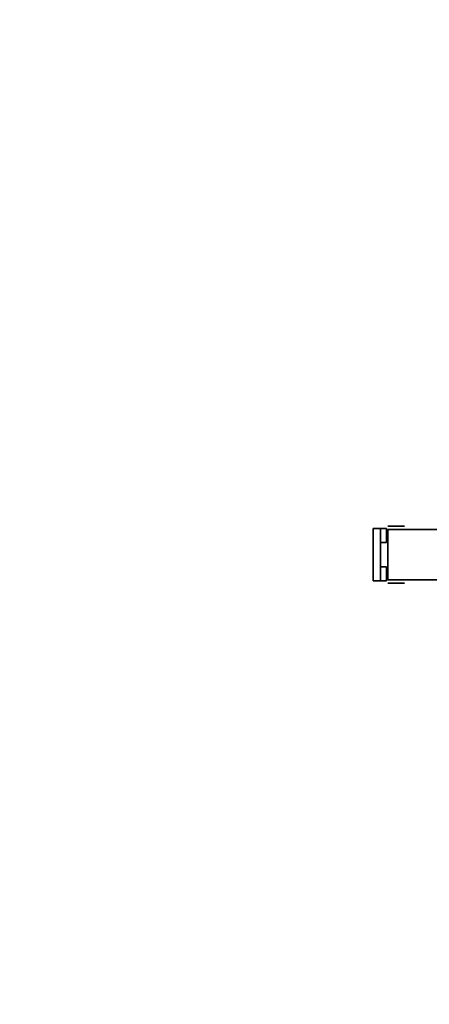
# Model space of a CAD drawing. Header units: millimetres. Extents: x 0 to 420, y 0 to 297.
# Tile 1 of 6: x 0 to 49, y 117 to 234. Entities that reach past the tile are written whole.
import ezdxf

# ---------------------------------------------------------------- set-up
doc = ezdxf.new("R2010")
doc.units = ezdxf.units.MM
doc.linetypes.add('K5LT_BASIC', pattern=[0])

# ---------------------------------------------------------------- blocks, each defined once
blk = doc.blocks.new('U131')
at = {"color": 3, "linetype": 'K5LT_BASIC', "lineweight": 35, "true_color": 0x00ff00}
for p, q in [((44.05, 173.82), (46.05, 173.82)), ((62.05, 173.42), (44.05, 173.42)), ((44.05, 173.42), (44.05, 167.42)), ((62.05, 173.82), (60.05, 173.82)), ((62.05, 167.42), (62.05, 173.42)), ((44.05, 167.42), (62.05, 167.42)), ((44.05, 167.02), (46.05, 167.02)), ((62.05, 167.02), (60.05, 167.02))]:
    blk.add_line(p, q, dxfattribs=at)
blk = doc.blocks.new('U132')
at = {"color": 3, "linetype": 'K5LT_BASIC', "lineweight": 35, "true_color": 0x00ff00}
for p, q in [((42.32, 167.29), (42.32, 173.55)), ((42.32, 173.55), (43.19, 173.55)), ((43.19, 173.55), (43.19, 167.29)), ((43.19, 171.87), (43.19, 173.55)), ((43.19, 173.55), (43.89, 173.55)), ((43.89, 173.55), (43.89, 171.87)), ((43.89, 171.87), (43.19, 171.87)), ((43.89, 168.97), (43.19, 168.97)), ((43.19, 168.97), (43.19, 167.29)), ((43.89, 167.29), (43.89, 168.97)), ((43.19, 167.29), (42.32, 167.29)), ((43.19, 167.29), (43.89, 167.29))]:
    blk.add_line(p, q, dxfattribs=at)

msp = doc.modelspace()

# ---------------------------------------------------------------- block references
for name in ['U132', 'U131']:
    msp.add_blockref(name, (0, 0))

doc.saveas('drawing.dxf')
